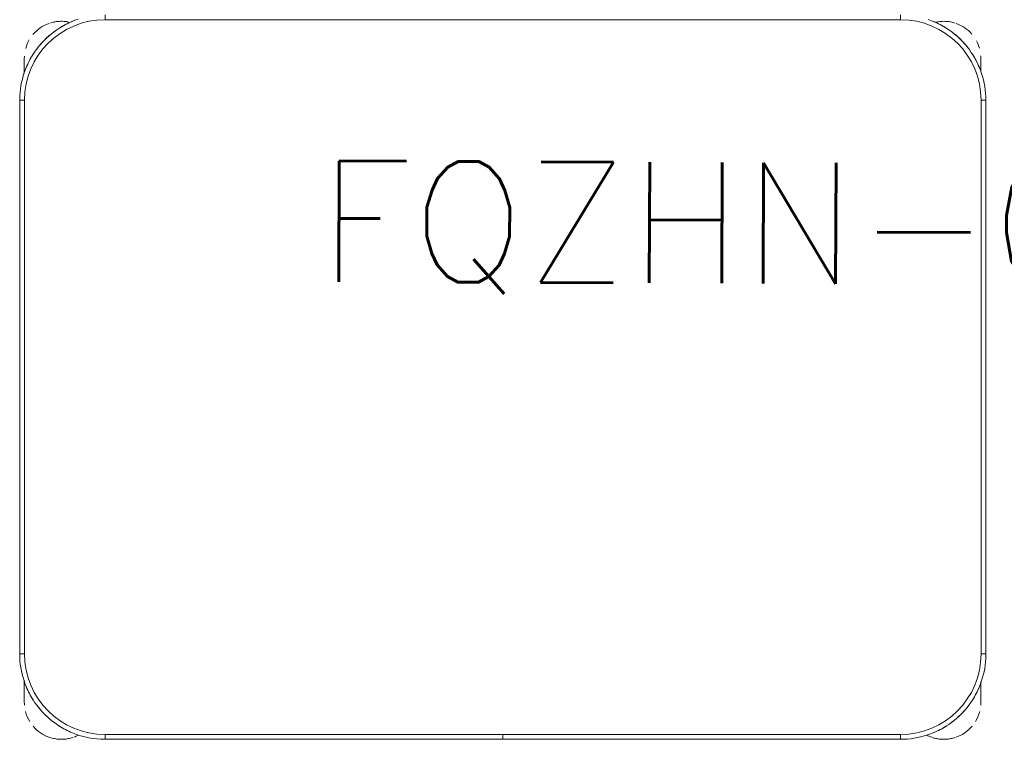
# Model space of a CAD drawing. Header units: metres. Extents: x 3 to 43.5, y -74 to -48.5.
# Tile 97 of 209: x 36.75 to 37.361, y -58.031 to -57.584. Entities that reach past the tile are written whole.
import ezdxf

# ---------------------------------------------------------------- set-up
doc = ezdxf.new("R2010")
doc.units = ezdxf.units.M
doc.layers.add('1PAV - FRIG_dwg', color=7, linetype='Continuous', lineweight=18, true_color=0x767676)
doc.layers.add('TUB_FRIGO', color=30, linetype='Continuous', lineweight=18, true_color=0xff7f00)
doc.layers.add('I-FURN', color=7, linetype='Continuous', lineweight=18)
doc.styles.add('RomanS', font='romans__.ttf', dxfattribs={"height": 0.075})

# ---------------------------------------------------------------- blocks, each defined once
blk = doc.blocks.new('ConjuntoParaAlunoTamanho6 - CJA06_ConjuntoParaAlunoTamanho6-V29-1PAV - FRIGORÍFICA')
at = {"layer": 'I-FURN', "color": 253, "true_color": 0xaaaaaa}
for p, q in [((-0.247, 0.06497), (-0.247, 0.06197)), ((0.247, 0.06497), (0.247, 0.06197)), ((-0.29713, 0.03797), (-0.29713, 0.02828)), ((-0.29713, 0.02878), (-0.29713, 0.03797)), ((0.29687, 0.03797), (0.29687, 0.02961)), ((0.29687, 0.03299), (0.29687, 0.03797)), ((-0.3, 0.01197), (-0.3, -0.33203)), ((-0.3, 0.01197), (-0.297, 0.01197)), ((-0.3, 0.01197), (-0.3, -0.33203)), ((0.3, 0.01197), (0.297, 0.01197)), ((0.3, -0.33203), (0.3, 0.01197)), ((0.3, -0.33203), (0.3, 0.01197)), ((-0.3, -0.33203), (-0.297, -0.33203)), ((0.3, -0.33203), (0.297, -0.33203)), ((-0.29713, -0.34835), (-0.29713, -0.35394)), ((-0.29713, -0.34868), (-0.29713, -0.36203)), ((0.29687, -0.35394), (0.29687, -0.3492)), ((0.29687, -0.36203), (0.29687, -0.34961)), ((-0.29713, -0.35705), (-0.29713, -0.36203)), ((0.29687, -0.36203), (0.29687, -0.35705)), ((-0.247, -0.38503), (-0.247, -0.38203)), ((-0.247, -0.38503), (-0.00005, -0.38503)), ((-0.247, -0.38503), (-0.00005, -0.38503)), ((-0.00005, -0.38203), (-0.00005, -0.38503)), ((0.00005, -0.38503), (0.00005, -0.38203)), ((0.00005, -0.38503), (0.247, -0.38503)), ((0.00005, -0.38503), (0.247, -0.38503)), ((0.247, -0.38503), (0.247, -0.38203))]:
    blk.add_line(p, q, dxfattribs=at)
at = {"layer": 'I-FURN', "color": 253, "true_color": 0xaaaaaa, "flags": 128}
for points in [[(-0.26367, 0.06228), (-0.26567, 0.06157), (-0.26764, 0.06078), (-0.26957, 0.05992), (-0.27147, 0.05898), (-0.27333, 0.05796), (-0.27515, 0.05687), (-0.27693, 0.05571), (-0.27865, 0.05448), (-0.28033, 0.05318), (-0.28195, 0.05181), (-0.28351, 0.05038), (-0.28502, 0.04889), (-0.28647, 0.04734), (-0.28785, 0.04574), (-0.28917, 0.04407), (-0.29042, 0.04236), (-0.2916, 0.0406), (-0.29271, 0.0388), (-0.29374, 0.03695), (-0.29471, 0.03506), (-0.29559, 0.03313), (-0.2964, 0.03117), (-0.29713, 0.02918), (-0.29777, 0.02716), (-0.29834, 0.02512), (-0.29883, 0.02306), (-0.29923, 0.02097), (-0.29955, 0.01888), (-0.29978, 0.01677), (-0.29993, 0.01466), (-0.3, 0.01254), (-0.3, 0.01197)], [(0.247, 0.06197), (0.1235, 0.06197), (0, 0.06197), (-0.1235, 0.06197), (-0.247, 0.06197)], [(-0.247, 0.06197), (-0.1235, 0.06197), (0, 0.06197), (0.1235, 0.06197), (0.247, 0.06197)], [(0.3, 0.01197), (0.29996, 0.01409), (0.29983, 0.0162), (0.29962, 0.01831), (0.29932, 0.02041), (0.29894, 0.0225), (0.29848, 0.02456), (0.29794, 0.02661), (0.29731, 0.02864), (0.2966, 0.03064), (0.29582, 0.03261), (0.29495, 0.03454), (0.29401, 0.03644), (0.29299, 0.0383), (0.2919, 0.04012), (0.29074, 0.04189), (0.28951, 0.04362), (0.28821, 0.04529), (0.28685, 0.04691), (0.28542, 0.04848), (0.28393, 0.04999), (0.28238, 0.05143), (0.28077, 0.05282), (0.27911, 0.05413), (0.2774, 0.05538), (0.27564, 0.05656), (0.27383, 0.05767), (0.27198, 0.05871), (0.27009, 0.05967), (0.26816, 0.06056), (0.2662, 0.06136), (0.26421, 0.06209)], [(-0.29713, 0.03797), (-0.29713, 0.03796), (-0.29713, 0.03792), (-0.29713, 0.03785), (-0.29713, 0.03775), (-0.29713, 0.03763), (-0.29713, 0.03748), (-0.29713, 0.03731), (-0.29713, 0.03711), (-0.29713, 0.03688), (-0.29713, 0.03663), (-0.29713, 0.03635), (-0.29713, 0.03605), (-0.29713, 0.03572), (-0.29713, 0.03537), (-0.29713, 0.035), (-0.29713, 0.03461), (-0.29713, 0.03419), (-0.29713, 0.03375), (-0.29713, 0.03329), (-0.29713, 0.03282), (-0.29713, 0.03232), (-0.29713, 0.0318), (-0.29713, 0.03127), (-0.29713, 0.03072), (-0.29713, 0.03016), (-0.29713, 0.02958), (-0.29713, 0.02898)], [(0.29687, 0.03), (0.29687, 0.03057), (0.29687, 0.03112), (0.29687, 0.03166), (0.29687, 0.03218), (0.29687, 0.03268), (0.29687, 0.03317), (0.29687, 0.03363), (0.29687, 0.03407), (0.29687, 0.0345), (0.29687, 0.0349), (0.29687, 0.03528), (0.29687, 0.03563), (0.29687, 0.03596), (0.29687, 0.03627), (0.29687, 0.03656), (0.29687, 0.03682), (0.29687, 0.03705), (0.29687, 0.03726), (0.29687, 0.03744), (0.29687, 0.0376), (0.29687, 0.03772), (0.29687, 0.03783), (0.29687, 0.0379), (0.29687, 0.03795), (0.29687, 0.03797)], [(-0.297, 0.01197), (-0.297, -0.07403), (-0.297, -0.16003), (-0.297, -0.24603), (-0.297, -0.33203)], [(-0.297, -0.33203), (-0.297, -0.24603), (-0.297, -0.16003), (-0.297, -0.07403), (-0.297, 0.01197)], [(0.297, -0.33203), (0.297, -0.24603), (0.297, -0.16003), (0.297, -0.07403), (0.297, 0.01197)], [(0.297, 0.01197), (0.297, -0.07403), (0.297, -0.16003), (0.297, -0.24603), (0.297, -0.33203)], [(-0.3, -0.33203), (-0.29996, -0.33415), (-0.29983, -0.33627), (-0.29962, -0.33838), (-0.29932, -0.34048), (-0.29894, -0.34256), (-0.29848, -0.34463), (-0.29794, -0.34668), (-0.29731, -0.34871), (-0.2966, -0.3507), (-0.29582, -0.35267), (-0.29495, -0.35461), (-0.29401, -0.35651), (-0.29299, -0.35837), (-0.2919, -0.36019), (-0.29074, -0.36196), (-0.28951, -0.36368), (-0.28821, -0.36536), (-0.28685, -0.36698), (-0.28542, -0.36855), (-0.28393, -0.37005), (-0.28238, -0.3715), (-0.28077, -0.37288), (-0.27911, -0.3742), (-0.2774, -0.37545), (-0.27564, -0.37663), (-0.27383, -0.37774), (-0.27198, -0.37878), (-0.27009, -0.37974), (-0.26816, -0.38062), (-0.2662, -0.38143), (-0.26421, -0.38216), (-0.2622, -0.38281), (-0.26015, -0.38338), (-0.25809, -0.38386), (-0.25601, -0.38426), (-0.25391, -0.38458), (-0.25181, -0.38482), (-0.24969, -0.38497), (-0.24757, -0.38503), (-0.247, -0.38503)], [(0.247, -0.38503), (0.24912, -0.38499), (0.25124, -0.38486), (0.25334, -0.38465), (0.25544, -0.38436), (0.25753, -0.38398), (0.2596, -0.38351), (0.26165, -0.38297), (0.26367, -0.38234), (0.26567, -0.38164), (0.26764, -0.38085), (0.26957, -0.37999), (0.27147, -0.37904), (0.27333, -0.37803), (0.27515, -0.37694), (0.27693, -0.37578), (0.27865, -0.37454), (0.28033, -0.37324), (0.28195, -0.37188), (0.28351, -0.37045), (0.28502, -0.36896), (0.28647, -0.36741), (0.28785, -0.3658), (0.28917, -0.36414), (0.29042, -0.36243), (0.2916, -0.36067), (0.29271, -0.35886), (0.29374, -0.35701), (0.29471, -0.35512), (0.29559, -0.3532), (0.2964, -0.35124), (0.29713, -0.34925), (0.29777, -0.34723), (0.29834, -0.34519), (0.29883, -0.34312), (0.29923, -0.34104), (0.29955, -0.33895), (0.29978, -0.33684), (0.29993, -0.33472), (0.3, -0.33261), (0.3, -0.33203)], [(-0.29713, -0.34907), (-0.29713, -0.34973), (-0.29713, -0.35038), (-0.29713, -0.35102), (-0.29713, -0.35165), (-0.29713, -0.35227), (-0.29713, -0.35288), (-0.29713, -0.35348), (-0.29713, -0.35406), (-0.29713, -0.35463), (-0.29713, -0.35518), (-0.29713, -0.35572), (-0.29713, -0.35624), (-0.29713, -0.35674), (-0.29713, -0.35722), (-0.29713, -0.35769), (-0.29713, -0.35813), (-0.29713, -0.35855), (-0.29713, -0.35895), (-0.29713, -0.35933), (-0.29713, -0.35969), (-0.29713, -0.36002), (-0.29713, -0.36033), (-0.29713, -0.36061), (-0.29713, -0.36087), (-0.29713, -0.36111), (-0.29713, -0.36131), (-0.29713, -0.3615), (-0.29713, -0.36165), (-0.29713, -0.36178), (-0.29713, -0.36188), (-0.29713, -0.36196), (-0.29713, -0.36201), (-0.29713, -0.36203)], [(0.29687, -0.36203), (0.29687, -0.36201), (0.29687, -0.36197), (0.29687, -0.36191), (0.29687, -0.36181), (0.29687, -0.36169), (0.29687, -0.36154), (0.29687, -0.36137), (0.29687, -0.36117), (0.29687, -0.36094), (0.29687, -0.36069), (0.29687, -0.36041), (0.29687, -0.36011), (0.29687, -0.35978), (0.29687, -0.35943), (0.29687, -0.35906), (0.29687, -0.35866), (0.29687, -0.35825), (0.29687, -0.35781), (0.29687, -0.35735), (0.29687, -0.35687), (0.29687, -0.35638), (0.29687, -0.35586), (0.29687, -0.35533), (0.29687, -0.35478), (0.29687, -0.35421), (0.29687, -0.35363), (0.29687, -0.35304), (0.29687, -0.35244), (0.29687, -0.35182), (0.29687, -0.35119), (0.29687, -0.35055), (0.29687, -0.3499)], [(-0.247, -0.38203), (-0.1235, -0.38203), (0, -0.38203), (0.1235, -0.38203), (0.247, -0.38203)], [(-0.00005, -0.38203), (-0.06179, -0.38203), (-0.12353, -0.38203), (-0.18526, -0.38203), (-0.247, -0.38203)], [(0.247, -0.38203), (0.18526, -0.38203), (0.12352, -0.38203), (0.06179, -0.38203), (0.00005, -0.38203)]]:
    blk.add_lwpolyline(points, dxfattribs=at)
at = {"layer": 'I-FURN', "color": 253, "true_color": 0xaaaaaa}
for centre, radius, start, end in [((-0.247, 0.01197), 0.05, 90, 180), ((-0.247, 0.01197), 0.05, 90, 180), ((0.247, 0.01197), 0.05, 360, 90), ((0.247, 0.01197), 0.05, 0, 90), ((-0.27413, 0.03797), 0.023, 109.92744, 140.02309), ((-0.27413, 0.03797), 0.023, 78.32838, 108), ((-0.27413, 0.03797), 0.023, 78.21895, 104.46692), ((-0.247, 0.01197), 0.053, 112.5, 122.69993), ((0.247, 0.01197), 0.053, 57.30007, 67.5), ((0.247, 0.01197), 0.053, 57.30007, 67.5), ((0.27387, 0.03797), 0.023, 75.53308, 103.10319), ((0.27387, 0.03797), 0.023, 72, 102.57928), ((0.27387, 0.03797), 0.023, 41.01944, 70.30683), ((-0.27413, 0.03797), 0.023, 149.97621, 164.34498), ((-0.247, 0.01197), 0.053, 127.1607, 143.14964), ((0.247, 0.01197), 0.053, 37.1607, 53.14964), ((0.247, 0.01197), 0.053, 37.1607, 53.14964), ((0.27387, 0.03797), 0.023, 15.73053, 28.0506), ((-0.27413, 0.03797), 0.023, 176.5669, 180), ((-0.247, 0.01197), 0.053, 147.30007, 157.5), ((0.247, 0.01197), 0.053, 22.5, 32.69993), ((0.247, 0.01197), 0.053, 22.5, 32.69993), ((0.27387, 0.03797), 0.023, 360, 4.00915), ((-0.247, -0.33203), 0.05, 180, 270), ((-0.247, -0.33203), 0.05, 180, 270), ((0.247, -0.33203), 0.05, 270, 360), ((0.247, -0.33203), 0.05, 270, 0), ((-0.247, -0.33203), 0.053, 202.5, 212.69993), ((0.247, -0.33203), 0.053, 327.30007, 337.5), ((0.247, -0.33203), 0.053, 327.30007, 337.5), ((-0.27413, -0.36203), 0.023, 180, 184.41224), ((-0.247, -0.33203), 0.053, 217.1607, 233.14964), ((0.247, -0.33203), 0.053, 307.1607, 323.14964), ((0.247, -0.33203), 0.053, 307.1607, 323.14964), ((0.27387, -0.36203), 0.023, 355.58784, 360), ((-0.27413, -0.36203), 0.023, 194.46313, 211.29748), ((0.27387, -0.36203), 0.023, 328.70279, 345.53679), ((-0.27413, -0.36203), 0.023, 220.15845, 250.98921), ((-0.247, -0.33203), 0.053, 237.30007, 247.5), ((0.247, -0.33203), 0.053, 292.5, 302.69993), ((0.247, -0.33203), 0.053, 292.5, 302.69993), ((0.27387, -0.36203), 0.023, 289.64716, 320.10645), ((-0.27413, -0.36203), 0.023, 241.29896, 288), ((-0.27413, -0.36203), 0.023, 255.53308, 284.46692), ((-0.27413, -0.36203), 0.023, 289.64716, 297.85925), ((0.27387, -0.36203), 0.023, 242.37001, 250.98921), ((0.27387, -0.36203), 0.023, 243.53772, 288), ((0.27387, -0.36203), 0.023, 255.53308, 284.46692)]:
    blk.add_arc(centre, radius, start, end, dxfattribs=at)
blk = doc.blocks.new('4 GRE - ESCOLA DE CINEMA E AUDIOVISUAL CINE REX R07_rvt-1-1PAV - FRIGORÍFICA')
at = {"layer": 'I-FURN', "color": 253, "lineweight": 18, "true_color": 0xaaaaaa}
blk.add_blockref('ConjuntoParaAlunoTamanho6 - CJA06_ConjuntoParaAlunoTamanho6-V29-1PAV - FRIGORÍFICA', (37.04989, -57.6463), dxfattribs=at)
blk = doc.blocks.new('1PAV - FRIG_dwg-1115125-1PAV - FRIGORÍFICA')
at = {"layer": 'TUB_FRIGO', "color": 7, "insert": (15.68737, 5.22673), "char_height": 0.075, "width": 0.8347081, "attachment_point": 2, "rotation": 359.77081, "line_spacing_factor": 0.983083, "style": 'RomanS'}
blk.add_mtext('FQZHN-04D', dxfattribs=at)

msp = doc.modelspace()

# ---------------------------------------------------------------- block references
at = {"lineweight": 5}
msp.add_blockref('4 GRE - ESCOLA DE CINEMA E AUDIOVISUAL CINE REX R07_rvt-1-1PAV - FRIGORÍFICA', (0, 0), dxfattribs=at)
at = {"layer": '1PAV - FRIG_dwg', "color": 7}
msp.add_blockref('1PAV - FRIG_dwg-1115125-1PAV - FRIGORÍFICA', (21.555, -62.9), dxfattribs=at)

doc.saveas('drawing.dxf')
